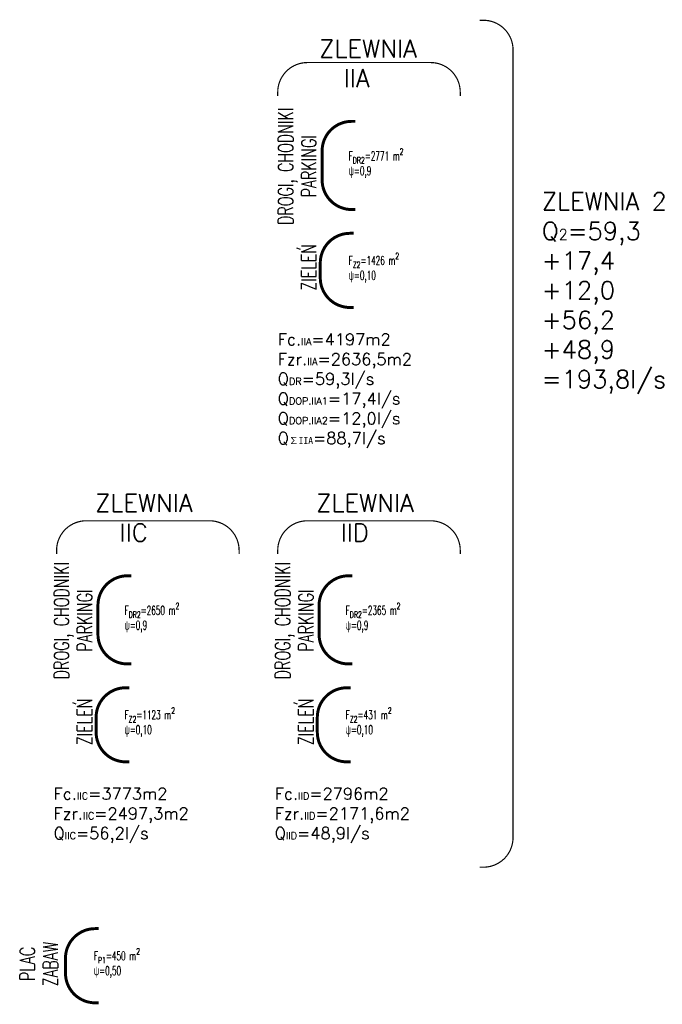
# Model space of a CAD drawing. Header units: metres. Extents: x 6567444 to 6568457, y 5573698 to 5574621.
# Tile 1 of 8: x 6567844 to 6567952, y 5574022 to 5574188. Entities that reach past the tile are written whole.
import ezdxf
from ezdxf.enums import TextEntityAlignment as Align

# ---------------------------------------------------------------- set-up
doc = ezdxf.new("R2010")
doc.units = ezdxf.units.M
doc.linetypes.add('DASHED', pattern=[0.75, 0.5, -0.25])
for name, color, linetype, lineweight in [('_TB_BILANS_DROGI', 44, 'Continuous', 40), ('_TB_BILANS_PROJ_DROGI', 162, 'Continuous', 40), ('_TB_BILANS_PROJ_ZIEL', 106, 'Continuous', 40)]:
    doc.layers.add(name, color=color, linetype=linetype, lineweight=lineweight)
doc.styles.add('ROMANS', font='romans.shx', dxfattribs={"width": 0.6})
doc.styles.get("Standard").update_dxf_attribs({"font": 'arial.ttf'})

msp = doc.modelspace()

# ---------------------------------------------------------------- linework, layer by layer
at = {"layer": '_TB_BILANS_DROGI', "color": 194, "linetype": 'Continuous', "lineweight": 20, "const_width": 0.2}
for points in [[(6567921.62, 5574045.4), (6567922.24, 5574045.4, 0.414214), (6567927.24, 5574050.4), (6567927.24, 5574183.35, 0.414214), (6567922.24, 5574188.35), (6567921.62, 5574188.35)], [(6567918.33, 5574175.59), (6567918.33, 5574176.21, 0.414214), (6567913.33, 5574181.21), (6567892.52, 5574181.21, 0.414214), (6567887.52, 5574176.21), (6567887.52, 5574175.59)], [(6567881, 5574098.25), (6567881, 5574098.87, 0.414214), (6567876, 5574103.87), (6567855.19, 5574103.87, 0.414214), (6567850.19, 5574098.87), (6567850.19, 5574098.25)], [(6567918.33, 5574098.25), (6567918.33, 5574098.87, 0.414214), (6567913.33, 5574103.87), (6567892.52, 5574103.87, 0.414214), (6567887.52, 5574098.87), (6567887.52, 5574098.25)]]:
    msp.add_lwpolyline(points, format="xyb", dxfattribs=at)
at = {"layer": '_TB_BILANS_DROGI', "lineweight": 13, "const_width": 0.5}
msp.add_lwpolyline([(6567857.3, 5574035.03), (6567856.69, 5574035.03, 0.414214), (6567851.69, 5574030.03), (6567851.69, 5574027.51, 0.414214), (6567856.69, 5574022.51), (6567857.3, 5574022.51)], format="xyb", dxfattribs=at)
msp.add_lwpolyline([(6567857.3, 5574035.03), (6567856.69, 5574035.03, 0.414214), (6567851.69, 5574030.03), (6567851.69, 5574027.51, 0.414214), (6567856.69, 5574022.51), (6567857.3, 5574022.51)], format="xyb", dxfattribs=at)
at = {"layer": '_TB_BILANS_PROJ_DROGI', "lineweight": 13, "const_width": 0.5}
for points in [[(6567900.63, 5574171.29), (6567900.01, 5574171.29, 0.414214), (6567895.01, 5574166.29), (6567895.01, 5574161.4, 0.414214), (6567900.01, 5574156.4), (6567900.63, 5574156.4)], [(6567862.79, 5574094.59), (6567862.17, 5574094.59, 0.414214), (6567857.17, 5574089.59), (6567857.17, 5574084.7, 0.414214), (6567862.17, 5574079.7), (6567862.79, 5574079.7)], [(6567900.12, 5574094.59), (6567899.5, 5574094.59, 0.414214), (6567894.5, 5574089.59), (6567894.5, 5574084.7, 0.414214), (6567899.5, 5574079.7), (6567900.12, 5574079.7)]]:
    msp.add_lwpolyline(points, format="xyb", dxfattribs=at)
at = {"layer": '_TB_BILANS_PROJ_ZIEL', "lineweight": 13, "const_width": 0.5}
for points in [[(6567900.32, 5574152.39), (6567899.7, 5574152.39, 0.414214), (6567894.7, 5574147.39), (6567894.7, 5574144.87, 0.414214), (6567899.7, 5574139.87), (6567900.32, 5574139.87)], [(6567862.48, 5574075.69), (6567861.86, 5574075.69, 0.414214), (6567856.86, 5574070.69), (6567856.86, 5574068.18, 0.414214), (6567861.86, 5574063.18), (6567862.48, 5574063.18)], [(6567899.81, 5574075.69), (6567899.2, 5574075.69, 0.414214), (6567894.2, 5574070.69), (6567894.2, 5574068.18, 0.414214), (6567899.2, 5574063.18), (6567899.81, 5574063.18)]]:
    msp.add_lwpolyline(points, format="xyb", dxfattribs=at)

# ---------------------------------------------------------------- texts
at = {"layer": '_TB_BILANS_DROGI', "lineweight": 13, "style": 'ROMANS', "width": 0.7}
for s, p in [('ZABAW', (6567849.15, 5574029.08)), ('ZABAW', (6567849.15, 5574029.08)), ('PLAC', (6567845.26, 5574029.08)), ('PLAC', (6567845.26, 5574029.08))]:
    msp.add_text(s, height=2.5, rotation=90, dxfattribs=at).set_placement(p, align=Align.MIDDLE_CENTER)
at = {"layer": '_TB_BILANS_DROGI', "color": 194, "linetype": 'DASHED', "lineweight": 50, "attachment_point": 1}
for s, insert, char_height in [('\\Fromans|c238;ZLEWNIA\\P  IIA', (6567894.55, 5574185.07), 3), ('\\Fromans|c238;ZLEWNIA 2\\PQ{\\H0.6x;2}=59,3\\P+17,4\\P+12,0\\P+56,2 \\P+48,9\\P=193,8l/s\\P', (6567932.11, 5574159.28), 3), ('\\Fromans|c238;Fc.{\\H0.6x;IIA}=4197m2\\PFzr.{\\H0.6x;IIA}=2636,5m2\\PQ{\\H0.6x;DR}=59,3l/s\\PQ{\\H0.6x;DOP.IIA1}=17,4l/s\\PQ{\\H0.6x;DOP.IIA2}=12,0l/s\\PQ{\\H0.6x;\\fSimSun|c128;∑IIA}=88,7l/s\\P', (6567887.52, 5574135.49), 2), ('\\Fromans|c238;ZLEWNIA\\P  IIC', (6567856.71, 5574108.37), 3), ('\\Fromans|c238;ZLEWNIA\\P  IID', (6567894.04, 5574108.37), 3), ('\\Fromans|c238;Fc.{\\H0.6x;IIC}=3773m2\\PFzr.{\\H0.6x;IIC}=2497,3m2\\PQ{\\H0.6x;IIC}=56,2l/s', (6567849.68, 5574058.8), 2), ('\\Fromans|c238;Fc.{\\H0.6x;IID}=2796m2\\PFzr.{\\H0.6x;IID}=2171,6m2\\PQ{\\H0.6x;IID}=48,9l/s', (6567887.01, 5574058.8), 2)]:
    msp.add_mtext(s, dxfattribs=dict(at, insert=insert, char_height=char_height))
at = {"layer": '_TB_BILANS_DROGI', "lineweight": 50, "insert": (6567856.48, 5574031.7), "char_height": 1.5, "width": 38.0426, "attachment_point": 1, "style": 'ROMANS'}
msp.add_mtext('\\A1;F{\\H0.7x;\\S^ P1;}=450 m{\\H0.7x;\\S2^ ;}\\P{\\fArial|b0|i0|c0|p32;ψ}=0,50', dxfattribs=at)
msp.add_mtext('\\A1;F{\\H0.7x;\\S^ P1;}=450 m{\\H0.7x;\\S2^ ;}\\P{\\fArial|b0|i0|c0|p32;ψ}=0,50', dxfattribs=at)
at = {"layer": '_TB_BILANS_PROJ_DROGI', "lineweight": 13, "style": 'ROMANS', "width": 0.7}
for s, p in [('DROGI, CHODNIKI', (6567888.86, 5574163.73)), ('PARKINGI', (6567892.78, 5574163.73)), ('DROGI, CHODNIKI', (6567851.02, 5574087.04)), ('DROGI, CHODNIKI', (6567888.35, 5574087.04)), ('PARKINGI', (6567854.94, 5574087.04)), ('PARKINGI', (6567892.28, 5574087.04))]:
    msp.add_text(s, height=2.5, rotation=90, dxfattribs=at).set_placement(p, align=Align.MIDDLE_CENTER)
at = {"layer": '_TB_BILANS_PROJ_DROGI', "lineweight": 13, "char_height": 1.5, "width": 38.0426, "attachment_point": 1, "style": 'ROMANS'}
for s, insert in [('\\A1;F{\\H0.7x;\\S^ DR2;}=2771 m{\\H0.7x;\\S2^ ;\\H1.4286x;\\P}{\\fArial|b0|i0|c0|p32;ψ}=0,9', (6567899.49, 5574166.71)), ('\\A1;F{\\H0.7x;\\S^ DR2;}=2650 m{\\H0.7x;\\S2^ ;\\H1.4286x;\\P}{\\fArial|b0|i0|c0|p32;ψ}=0,9', (6567861.65, 5574090.01)), ('\\A1;F{\\H0.7x;\\S^ DR2;}=2365 m{\\H0.7x;\\S2^ ;\\H1.4286x;\\P}{\\fArial|b0|i0|c0|p32;ψ}=0,9', (6567898.99, 5574090.01))]:
    msp.add_mtext(s, dxfattribs=dict(at, insert=insert))
at = {"layer": '_TB_BILANS_PROJ_ZIEL', "lineweight": 13, "style": 'ROMANS', "width": 0.7}
for p in [(6567892.78, 5574146.66), (6567854.94, 5574069.96), (6567892.28, 5574069.96)]:
    msp.add_text('ZIELEŃ', height=2.5, rotation=90, dxfattribs=at).set_placement(p, align=Align.MIDDLE_CENTER)
at = {"layer": '_TB_BILANS_PROJ_ZIEL', "lineweight": 13, "char_height": 1.5, "width": 38.0426, "attachment_point": 1, "style": 'ROMANS'}
for s, insert in [('\\A1;F{\\H0.7x;\\S^ Z2;}=1426 m{\\H0.7x;\\S2^ ;}\\P{\\fArial|b0|i0|c0|p32;ψ}=0,10', (6567899.49, 5574149.07)), ('\\A1;F{\\H0.7x;\\S^ Z2;}=1123 m{\\H0.7x;\\S2^ ;}\\P{\\fArial|b0|i0|c0|p32;ψ}=0,10', (6567861.65, 5574072.37)), ('\\A1;F{\\H0.7x;\\S^ Z2;}=431 m{\\H0.7x;\\S2^ ;}\\P{\\fArial|b0|i0|c0|p32;ψ}=0,10', (6567898.99, 5574072.37))]:
    msp.add_mtext(s, dxfattribs=dict(at, insert=insert))

doc.saveas('drawing.dxf')
